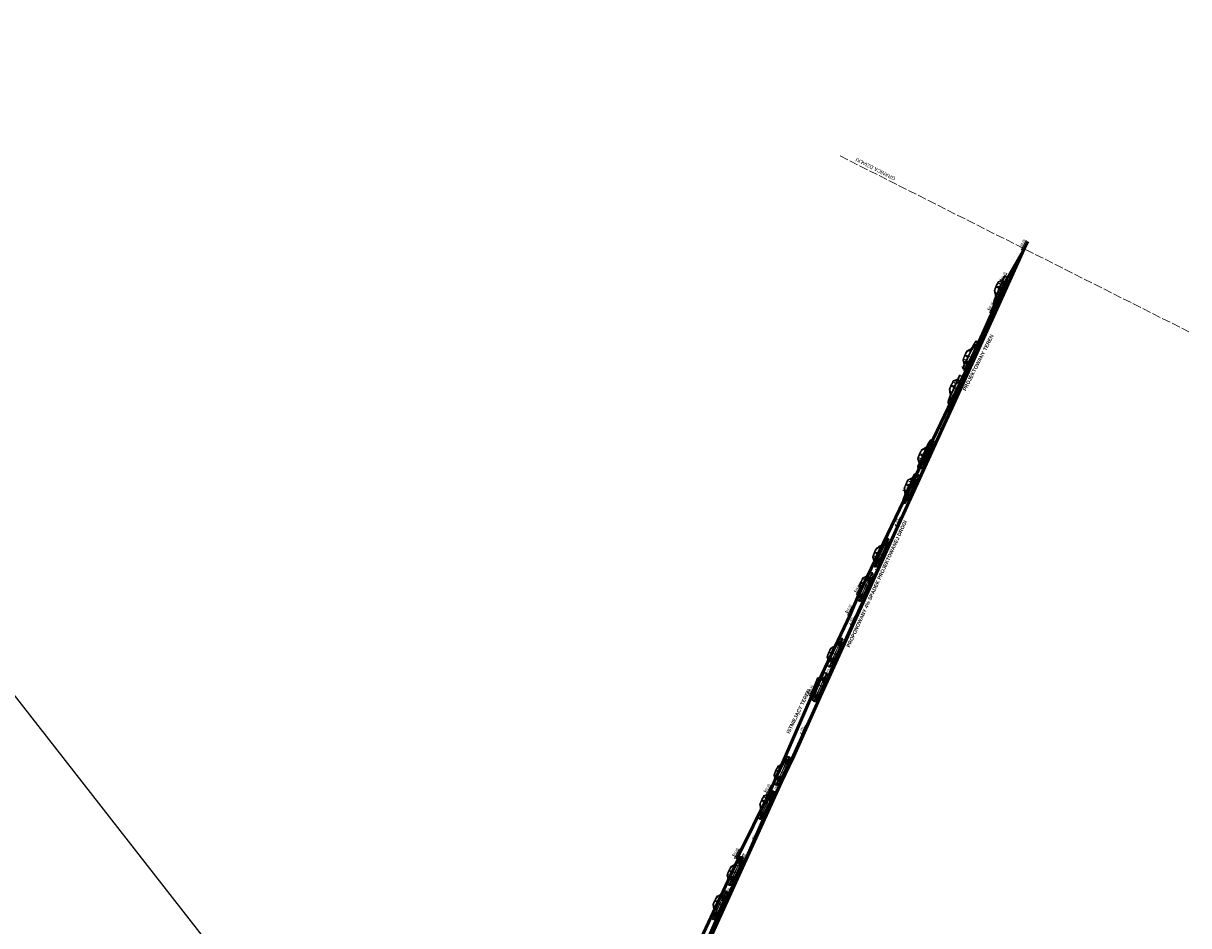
# Model space of a CAD drawing. Header units: metres. Extents: x 6539540 to 6543249, y 5894370 to 5895874.
# Tile 70 of 91: x 6542350 to 6542510, y 5895039 to 5895163. Entities that reach past the tile are written whole.
import ezdxf
from ezdxf.enums import TextEntityAlignment as Align

# ---------------------------------------------------------------- set-up
doc = ezdxf.new("R2010")
doc.units = ezdxf.units.M
doc.linetypes.add('ACAD_ISO02W100', pattern=[15, 12, -3])
for name, color, linetype, lineweight in [('_dr opis', 7, 'Continuous', 25), ('A-DODATKOWE', 7, 'Continuous', 5), ('A-OPIS', 4, 'Continuous', 20), ('A-SCIANKI DZIAŁOWE', 7, 'Continuous', 30), ('A-TABELKA', 255, 'Continuous', 20), ('D-DODATKOWE', 8, 'Continuous', 15), ('D-OPIS', 4, 'Continuous', 20), ('UWAGI', 2, 'Continuous', 53)]:
    doc.layers.add(name, color=color, linetype=linetype, lineweight=lineweight)
doc.styles.add('ARIAL', font='arial.ttf')

# ---------------------------------------------------------------- blocks, each defined once
blk = doc.blocks.new('auto')
at = {"layer": 'D-DODATKOWE', "lineweight": 0}
for p, q in [((-335, 54), (-335, 47)), ((-335, 54), (-286, 54)), ((-335, 47), (-290, 47)), ((-332, 56), (-285, 56)), ((-292, 42), (-332, 42)), ((-330, 53), (-328, 53)), ((-330, 48), (-330, 53)), ((-328, 48), (-330, 48)), ((-327, 74), (-329, 74)), ((-327, 73), (-329, 73)), ((-327, 71), (-329, 71)), ((-327, 70), (-329, 70)), ((-327, 69), (-329, 69)), ((-327, 67), (-329, 67)), ((-327, 66), (-329, 66)), ((-326, 64), (-329, 64)), ((-326, 63), (-328, 63)), ((-326, 61), (-328, 61)), ((-328, 53), (-324, 53)), ((-328, 53), (-328, 48)), ((-328, 48), (-328, 53)), ((-324, 48), (-328, 48)), ((-328, 41), (-325, 41)), ((-325, 60), (-327, 60)), ((-325, 60), (-327, 60)), ((-325, 59), (-327, 59)), ((-327, 37), (-324, 37)), ((-327, 37), (-324, 37)), ((-327, 33), (-323, 33)), ((-295, 28), (-326, 28)), ((-325, 59), (-317, 59)), ((-324, 53), (-324, 48)), ((-324, 41), (-321, 41)), ((-322, 31), (-319, 31)), ((-319, 71), (-320, 74)), ((-320, 41), (-318, 41)), ((-317, 59), (-319, 71)), ((-319, 31), (-316, 31)), ((-317, 59), (-316, 56)), ((-287, 88), (-243, 93)), ((-273, 37), (-268, 35)), ((-273, 33), (-268, 33)), ((-273, 31), (-268, 32)), ((-273, 27), (-268, 29)), ((-272, 39), (-267, 37)), ((-272, 26), (-267, 28)), ((-270, 42), (-266, 39)), ((-270, 22), (-266, 25)), ((-269, 43), (-265, 40)), ((-269, 21), (-265, 24)), ((-267, 33), (-267, 34)), ((-267, 34), (-267, 34)), ((-267, 31), (-267, 30)), ((-267, 30), (-267, 30)), ((-266, 46), (-263, 42)), ((-266, 38), (-266, 37)), ((-266, 37), (-266, 37)), ((-266, 27), (-266, 27)), ((-266, 27), (-266, 27)), ((-266, 18), (-263, 23)), ((-264, 47), (-262, 42)), ((-264, 40), (-263, 40)), ((-264, 25), (-263, 24)), ((-264, 17), (-262, 22)), ((-263, 40), (-263, 40)), ((-263, 24), (-263, 24)), ((-261, 48), (-260, 43)), ((-261, 42), (-260, 42)), ((-261, 23), (-260, 22)), ((-261, 16), (-259, 21)), ((-260, 42), (-260, 42)), ((-260, 22), (-260, 22)), ((-259, 49), (-258, 43)), ((-259, 16), (-258, 21)), ((-256, 42), (-257, 42)), ((-257, 42), (-257, 42)), ((-256, 22), (-257, 22)), ((-257, 22), (-257, 22)), ((-255, 49), (-256, 43)), ((-255, 16), (-255, 21)), ((-253, 48), (-254, 43)), ((-254, 42), (-253, 42)), ((-254, 22), (-253, 22)), ((-253, 16), (-254, 21)), ((-253, 42), (-253, 42)), ((-253, 23), (-253, 22)), ((-249, 47), (-252, 42)), ((-249, 17), (-252, 22)), ((-248, 46), (-250, 42)), ((-250, 40), (-250, 40)), ((-250, 40), (-250, 40)), ((-250, 25), (-250, 24)), ((-250, 24), (-250, 24)), ((-248, 18), (-250, 23)), ((-245, 43), (-248, 40)), ((-248, 38), (-248, 37)), ((-248, 37), (-248, 37)), ((-248, 27), (-248, 27)), ((-248, 27), (-248, 27)), ((-245, 21), (-248, 24)), ((-243, 42), (-247, 39)), ((-247, 34), (-247, 34)), ((-246, 33), (-247, 34)), ((-247, 30), (-246, 30)), ((-243, 22), (-247, 25)), ((-241, 39), (-246, 37)), ((-241, 37), (-246, 35)), ((-246, 31), (-246, 30)), ((-241, 27), (-246, 29)), ((-241, 26), (-246, 28)), ((-240, 33), (-245, 33)), ((-240, 31), (-245, 32)), ((-222, 52), (-201, 52)), ((-221, 55), (-201, 55)), ((-221, 34), (-36, 34)), ((-220, 31), (-36, 31)), ((-217, 24), (-41, 24)), ((-201, 78), (-106, 79)), ((-201, 55), (-113, 56)), ((-201, 52), (-114, 52)), ((-198, 35), (-119, 35)), ((-186, 93), (-189, 90)), ((-173, 90), (-189, 89)), ((-188, 88), (-101, 90)), ((-188, 87), (-103, 89)), ((-180, 99), (-186, 93)), ((-150, 123), (-180, 99)), ((-173, 90), (-179, 88)), ((-164, 93), (-173, 90)), ((-167, 104), (-169, 103)), ((-169, 103), (-162, 88)), ((-167, 104), (-159, 88)), ((-160, 90), (-101, 93)), ((-135, 130), (-91, 131)), ((-133, 134), (-64, 135)), ((-133, 132), (-88, 134)), ((-126, 80), (-126, 84)), ((-126, 84), (-111, 84)), ((-111, 80), (-126, 80)), ((-118, 35), (-43, 35)), ((-114, 52), (-37, 53)), ((-113, 56), (-35, 56)), ((-111, 84), (-111, 80)), ((-106, 79), (-12, 80)), ((-90, 131), (-102, 89)), ((-84, 132), (-100, 34)), ((-92, 89), (-100, 34)), ((-82, 111), (-85, 99)), ((-76, 94), (-84, 96)), ((-79, 92), (-34, 92)), ((-73, 110), (-73, 97)), ((-64, 135), (-29, 134)), ((-36, 131), (-34, 111)), ((-35, 131), (-33, 111)), ((-34, 111), (-34, 102)), ((-33, 111), (-33, 102)), ((-33, 92), (-15, 92)), ((-31, 82), (-31, 85)), ((-31, 85), (-16, 85)), ((-16, 82), (-31, 82)), ((-7, 91), (-19, 68)), ((-18, 33), (-12, 33)), ((-18, 31), (-12, 32)), ((-17, 37), (-12, 35)), ((-17, 27), (-12, 29)), ((-16, 85), (-16, 82)), ((-16, 39), (-11, 37)), ((-16, 26), (-11, 28)), ((-15, 132), (26, 91)), ((-14, 42), (-10, 39)), ((-14, 22), (-10, 25)), ((-13, 134), (34, 96)), ((-13, 132), (28, 92)), ((-13, 43), (-9, 40)), ((-13, 21), (-9, 24)), ((-11, 34), (-11, 34)), ((-11, 33), (-11, 34)), ((-11, 31), (-11, 30)), ((-11, 30), (-11, 30)), ((-10, 95), (-5, 95)), ((-10, 46), (-7, 42)), ((-10, 38), (-10, 37)), ((-10, 37), (-10, 37)), ((-10, 27), (-10, 27)), ((-10, 27), (-10, 27)), ((-10, 18), (-7, 23)), ((-8, 47), (-6, 42)), ((-7, 40), (-8, 40)), ((-8, 40), (-8, 40)), ((-8, 25), (-8, 24)), ((-7, 24), (-8, 24)), ((-8, 17), (-6, 22)), ((-5, 48), (-4, 43)), ((-5, 42), (-4, 42)), ((-5, 23), (-4, 22)), ((-5, 16), (-4, 21)), ((-4, 42), (-4, 42)), ((-4, 22), (-4, 22)), ((-3, 49), (-2, 43)), ((-3, 16), (-2, 21)), ((-1, 42), (-1, 42)), ((0, 42), (-1, 42)), ((0, 22), (-1, 22)), ((-1, 22), (-1, 22)), ((1, 49), (0, 43)), ((1, 16), (0, 21)), ((3, 48), (2, 43)), ((2, 42), (3, 42)), ((2, 22), (3, 22)), ((3, 16), (2, 21)), ((3, 42), (3, 42)), ((3, 23), (3, 22)), ((7, 47), (4, 42)), ((7, 17), (4, 22)), ((8, 46), (5, 42)), ((5, 40), (6, 40)), ((5, 24), (6, 24)), ((6, 40), (6, 40)), ((6, 25), (6, 24)), ((8, 18), (6, 23)), ((11, 43), (7, 40)), ((11, 21), (7, 24)), ((12, 42), (8, 39)), ((8, 38), (8, 37)), ((8, 37), (8, 37)), ((8, 27), (8, 27)), ((8, 27), (8, 27)), ((12, 22), (8, 25)), ((9, 33), (9, 34)), ((9, 34), (9, 34)), ((9, 31), (9, 30)), ((9, 30), (9, 30)), ((14, 39), (10, 37)), ((15, 37), (10, 35)), ((15, 27), (10, 29)), ((14, 26), (10, 28)), ((16, 33), (11, 33)), ((16, 31), (11, 32)), ((88, 56), (25, 56)), ((28, 53), (96, 53)), ((31, 47), (98, 47)), ((33, 53), (35, 47)), ((33, 40), (94, 42)), ((34, 96), (74, 94)), ((37, 24), (77, 29)), ((70, 28), (91, 28)), ((81, 32), (85, 41)), ((83, 76), (83, 64)), ((83, 73), (93, 73)), ((83, 68), (93, 68)), ((91, 35), (83, 35)), ((85, 61), (91, 61)), ((86, 35), (88, 41)), ((88, 61), (88, 56)), ((91, 28), (91, 35)), ((92, 61), (92, 56)), ((93, 77), (93, 63)), ((96, 55), (96, 47))]:
    blk.add_line(p, q, dxfattribs=at)
for centre, major_axis, ratio, start_param, end_param in [((-332, 53), (-2.5, 1.81), 1, -0.864561, 0.21188), ((-329, 47), (-5.05, 3.67), 1, 0.604463, 1.523202), ((-316, 61), (-16.7, 12.2), 1, -0.777743, -0.187258), ((-293, 72), (-36.5, 0.1), 1, -0.12136, 0.453155), ((-313, 130), (-45.4, 33), 1, 1.881776, 2.066187), ((-291, 72), (-36.5, 0), 1, -0.106047, 0.450296), ((-376, 28), (-40.1, 29.1), 1, 3.756394, 4.057585), ((-324, 67), (-0.78, 6.62), 0.21659, 3.141593, 9.424778), ((-373, 28), (-40.1, 29.1), 1, 3.756394, 4.057585), ((-363, 29), (-33.3, 24.2), 1, 3.803218, 4.062716), ((-321, 67), (-0.78, 6.62), 0.21659, 3.141593, 9.424778), ((-361, 29), (-33.3, 24.2), 1, 3.803218, 4.062716), ((-305, 53), (-21.3, 15.5), 1, -0.875971, -0.331596), ((-360, 29), (-33.3, 24.2), 1, 3.803218, 4.062716), ((-262, -139), (-228, 0), 1, -1.462813, -1.316228), ((-303, 31), (-34.3, 24.9), 1, -0.918423, -0.576031), ((-357, 29), (-33.3, 24.2), 1, 3.803218, 4.062716), ((-260, -97), (-183, 0), 1, -1.514308, -1.296299), ((-228, -377), (-463, -2), 1, -1.455847, -1.404097), ((-262, -333), (-409, 3), 1, -1.504599, -1.458719), ((-295, 30), (-1.86, 1.35), 1, 2.178938, 3.609327), ((-257, 34), (-35.4, 0), 1, 4.694775, 6.232016), ((-234, 32), (-47.5, 34.5), 1, 0.567934, 0.666642), ((-257, 32), (-42.6, 0), 1, 3.723965, 5.691137), ((-1045, 11420), (-11357, 121), 1, 1.647845, 1.652588), ((-257, 32), (-32.2, 0), 1, 3.141999, 9.425184), ((-257, 32), (-39.8, 0), 1, 3.661133, 5.644416), ((-379, 2233), (-2160, -14), 1, 1.607536, 1.619441), ((-257, 32), (-29.2, 0), 1, 3.1409281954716, 9.424113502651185), ((-219, -530), (-616, 1), 1, -1.526721, -1.465346), ((-257, 32), (-20, 0.1), 1, 3.144701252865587, 9.427886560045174), ((-257, 32), (-17.7, 0.1), 1, 3.145224, 9.428409), ((-273, 36), (-0.915, 0.665), 1, -1.3089, -0.215549), ((-273, 34), (-0.915, 0.665), 1, 1.174163, 2.216519), ((-273, 30), (-0.915, 0.665), 1, -0.959834, 0.109484), ((-273, 28), (-0.915, 0.665), 1, 1.468909, 2.565585), ((-272, 40), (-0.915, 0.665), 1, 0.723634, 1.867453), ((-272, 25), (-0.915, 0.665), 1, -0.610768, 0.510902), ((-111, -1947), (-2038, -1), 1, -1.520765, -1.492579), ((-271, 41), (-0.915, 0.665), 1, 4.62522, 5.816333), ((-271, 23), (-0.915, 0.665), 1, 1.770245, 2.914651), ((-268, 44), (-0.915, 0.665), 1, 0.327274, 1.518387), ((-268, 20), (-0.915, 0.665), 1, -0.261702, 0.902492), ((-268, 34), (-1.19, 0.87), 1, 4.019065, 4.965331), ((-268, 34), (-1.19, 0.87), 1, 2.225473, 3.171739), ((-268, 30), (-1.19, 0.87), 1, 4.368131, 5.314397), ((-268, 30), (-1.19, 0.87), 1, 2.574539, 3.520805), ((-267, 45), (-0.915, 0.665), 1, 4.276154, 5.467267), ((-267, 38), (-1.19, 0.87), 1, 1.876407, 2.822673), ((-267, 26), (-1.19, 0.87), 1, -1.565988, -0.619722), ((-267, 19), (-0.915, 0.665), 1, 2.084871, 3.263716), ((-267, 38), (-1.19, 0.87), 1, 3.669999, 4.616266), ((-267, 27), (-1.19, 0.87), 1, 2.923605, 3.869871), ((-263, 47), (-0.915, 0.665), 1, -0.021792, 1.169321), ((-264, 41), (-1.19, 0.87), 1, 1.527341, 2.473607), ((-264, 23), (-1.19, 0.87), 1, -1.216923, -0.270656), ((-263, 17), (-0.915, 0.665), 1, 0.087363, 1.278477), ((-262, 32), (-1.4, 1.02), 1, 3.769935, 10.05312), ((-264, 41), (-1.19, 0.87), 1, 3.320933, 4.2672), ((-264, 23), (-1.19, 0.87), 1, 3.27267, 4.218937), ((-261, 43), (-1.19, 0.87), 1, 1.178275, 2.124542), ((-261, 21), (-1.19, 0.87), 1, -0.867857, 0.07841), ((-262, 48), (-0.915, 0.665), 1, 3.927088, 5.118201), ((-262, 16), (-0.915, 0.665), 1, 2.421669, 3.612782), ((-124, -5065), (-5143, -5), 1, -1.556895, -1.545344), ((-261, 43), (-1.19, 0.87), 1, 2.971868, 3.918134), ((-257, 32), (-2.24, 1.63), 1, 3.769935, 10.05312), ((-261, 21), (-1.19, 0.87), 1, 3.621736, 4.568003), ((-258, 49), (-0.915, 0.665), 1, -0.370858, 0.820255), ((-257, 27), (-1.4, 1.02), 1, 3.769935, 10.05312), ((-258, 16), (-0.915, 0.665), 1, 0.436429, 1.627543), ((-257, 44), (-1.19, 0.87), 1, 0.829209, 1.775476), ((-257, 37), (-1.4, 1.02), 1, 3.769935, 10.05312), ((-257, 20), (-1.19, 0.87), 1, -0.518791, 0.427475), ((-258, 31), (-37.7, 0), 1, 3.248917, 4.670935), ((-257, 44), (-1.19, 0.87), 1, 2.622802, 3.569068), ((-257, 20), (-1.19, 0.87), 1, 3.970802, 4.917068), ((-256, 49), (-0.915, 0.665), 1, 3.578022, 4.769136), ((-256, 16), (-0.915, 0.665), 1, 2.77822, 3.961848), ((-253, 43), (-1.19, 0.87), 1, 0.480144, 1.42641), ((-253, 21), (-1.19, 0.87), 1, -0.169725, 0.776541), ((-252, 48), (-0.915, 0.665), 1, -0.719924, 0.47119), ((-253, 43), (-1.19, 0.87), 1, 2.273736, 3.220002), ((-251, 32), (-1.4, 1.02), 1, 3.769935, 10.05312), ((-253, 21), (-1.19, 0.87), 1, 4.319868, 5.266134), ((-252, 16), (-0.915, 0.665), 1, 0.785495, 1.976609), ((-249, 41), (-1.19, 0.87), 1, 0.131078, 1.077344), ((-249, 23), (-1.19, 0.87), 1, 0.179341, 1.125607), ((-249, 41), (-1.19, 0.87), 1, 1.92467, 2.870936), ((-249, 23), (-1.19, 0.87), 1, 4.668934, 5.6152), ((-250, 47), (-0.915, 0.665), 1, 3.228956, 4.42007), ((-250, 17), (-0.915, 0.665), 1, 3.15844, 4.310914), ((-247, 45), (-0.915, 0.665), 1, -1.06899, 0.122124), ((-246, 38), (-1.19, 0.87), 1, -0.217988, 0.728278), ((-247, 38), (-1.19, 0.87), 1, 1.575604, 2.52187), ((-247, 26), (-1.19, 0.87), 1, -1.265186, -0.318919), ((-246, 27), (-1.19, 0.87), 1, 0.528407, 1.474673), ((-247, 19), (-0.915, 0.665), 1, 1.134561, 2.265139), ((-245, 34), (-1.19, 0.87), 1, -0.567054, 0.379212), ((-245, 30), (-1.19, 0.87), 1, 0.877472, 1.823739), ((-245, 34), (-1.19, 0.87), 1, 1.226538, 2.172805), ((-245, 30), (-1.19, 0.87), 1, -0.91612, 0.030146), ((-89, -2379), (-2469, 18), 1, -1.519787, -1.500146), ((-245, 44), (-0.915, 0.665), 1, 2.87989, 4.071004), ((-245, 20), (-0.915, 0.665), 1, 3.553966, 4.65998), ((-250, 291), (-198, -1), 1, 1.60171, 1.712785), ((-243, 41), (-0.915, 0.665), 1, -1.418056, -0.226942), ((-243, 23), (-0.915, 0.665), 1, 1.483627, 2.56391), ((-242, 40), (-0.915, 0.665), 1, 2.530824, 3.721938), ((-240, 36), (-0.915, 0.665), 1, 4.613826, 5.707177), ((-240, 28), (-0.915, 0.665), 1, 1.832693, 2.859222), ((-242, 25), (-0.915, 0.665), 1, 3.956828, 5.009046), ((-240, 34), (-0.915, 0.665), 1, 2.181759, 3.224114), ((-240, 30), (-0.915, 0.665), 1, 4.359667, 5.358112), ((-213, -171), (-213, 155), 1, -0.897067, -0.852543), ((-227, 100), (-6.6, 4.8), 1, 2.446854, 3.079926), ((-253, 37), (-34, -0.1), 1, 3.041167, 3.57567), ((-219, 94), (-1.44, 1.05), 1, -1.46116, 0.357554), ((-107, 52), (-92.7, 67.4), 1, 0.774488, 0.858755), ((-254, 40), (-29.4, 21.3), 1, 3.621214, 4.107689), ((-216, 27), (-2.23, 1.62), 1, 0.835048, 2.28023), ((-172, 220), (-133, 2), 1, 1.22269, 1.356289), ((-216, 175), (-70.2, 51), 1, 2.204448, 2.325351), ((552, -1012), (-1346, -8), 1, -1.024806, -0.971002), ((-204, 147), (-43.5, 31.6), 1, 2.008932, 2.275137), ((-205, 97), (-5.88, 4.27), 1, 2.149642, 2.740894), ((-192, 124), (-27.8, 20.2), 1, 1.924682, 2.106579), ((-179, 76), (-17.3, 12.6), 1, 0.022681, 0.529706), ((167, 66), (-367, 0), 1, -0.03286, 0.085932), ((-203, 107), (-11, 8), 1, 2.421972, 3.056563), ((193, 67), (-392, 0), 1, -0.025868, 0.085468), ((-179, 75), (-16.9, 12.3), 1, -0.104665, 0.536334), ((160, -268), (-504, -2), 1, -0.910162, -0.788248), ((231, -354), (-614, 3), 1, -0.894205, -0.800989), ((410, -591), (-915, 19), 1, -0.888053, -0.831118), ((-187, 89), (-1.31, 0.95), 1, -0.242417, 2.392855), ((-143, 118), (-16.8, 12.2), 1, -0.94328, -0.383689), ((-153, 135), (-0.646, 0.469), 1, -0.28004, 2.714688), ((-153, 130), (-3.74, 2.72), 1, -1.193916, -0.585894), ((-153, 133), (-1.52, 1.1), 1, 2.340929, 4.688261), ((-137, 113), (-17.1, 12.4), 1, -0.624021, -0.228269), ((-137, 111), (-17.1, 12.4), 1, -0.624021, -0.228269), ((-133, 106), (-19, 13.8), 1, -0.845619, -0.162077), ((-134, 97), (-30.1, 21.9), 1, -0.966093, -0.674215), ((-134, 95), (-30.1, 21.9), 1, -0.966093, -0.674215), ((-82, -734), (-875, 0), 1, 4.669898, 4.782261), ((13, -5251), (-5341, -2), 1, 4.709954, 4.733919), ((-69, -380), (-511, 0), 1, 4.627244, 4.757171), ((-84, 87), (-5.52, 4.01), 1, -0.996297, 0.2456), ((-73, -500), (-634, 0), 1, 4.642459, 4.737401), ((-83, 98), (-1.8, 1.31), 1, 0.452757, 1.854092), ((-83, 87), (-5.37, 3.9), 1, 4.592916, 5.397856), ((-80, 110), (-2.33, 1.69), 1, -0.978854, 0.280034), ((-78, 159), (-37.7, 27.4), 1, 2.162739, 2.235539), ((-83, 89), (-4.71, 3.42), 1, 3.965503, 4.395022), ((-79, 107), (-4.83, 3.51), 1, 4.201428, 4.886911), ((-76, 97), (-2.4, 1.74), 1, 2.216453, 3.605886), ((-45, -5), (-145, 0), 1, 4.519538, 4.711931), ((-2, 29), (-42.8, 0), 1, -1.155204, -0.158031), ((-1, 27), (-42.8, 0), 1, 4.387671, 6.098413), ((-41, 26), (-1.96, 1.42), 1, 2.149264, 3.146185), ((-1, 25), (-40.4, 0), 1, 3.718928, 6.049863), ((-52, 33), (-12.4, 9), 1, 3.212467, 3.574811), ((-1, 32), (-32.2, 0), 1, -0.619106, 4.073952), ((-452, 109), (-342, 249), 1, 3.581945, 3.591707), ((0, 26), (-37, 0), 1, 3.744114, 6.057661), ((-75, 100), (-33.2, 24.2), 1, 3.541968, 3.836808), ((-74, 100), (-33.2, 24.2), 1, 3.541968, 3.836808), ((-1, 32), (-29.2, 0), 1, 3.143131, 9.426316), ((-31, 116), (-14.8, 10.8), 1, -1.487949, -1.067062), ((-31, 106), (-21.8, 15.8), 1, -1.278065, -1.028057), ((-15, 116), (-13.9, 10.1), 1, -0.928598, -0.350111), ((-173, -19), (-210, -5), 1, 3.770409, 3.903557), ((-76, 62), (-71, 51.6), 1, 4.506245, 4.679167), ((-1, 32), (-20, 0), 1, 3.141384, 9.424569), ((-1, 32), (-17.7, 0), 1, 3.142653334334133, 9.42583864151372), ((-18, 34), (-0.915, 0.665), 1, 1.174163, 2.216519), ((-18, 30), (-0.915, 0.665), 1, -0.959834, 0.109484), ((-17, 36), (-0.915, 0.665), 1, -1.3089, -0.215549), ((-17, 28), (-0.915, 0.665), 1, 1.468909, 2.565585), ((-20, 125), (-10.5, 7.6), 1, 4.695298, 5.121851), ((-16, 40), (-0.915, 0.665), 1, 0.723634, 1.867453), ((-16, 25), (-0.915, 0.665), 1, -0.610768, 0.510902), ((-12, 133), (-3.14, 2.28), 1, -0.392644, 0.985283), ((-7, 86), (-7.95, 5.78), 1, -0.34844, 0.135233), ((-15, 41), (-0.915, 0.665), 1, 4.62522, 5.816333), ((-15, 23), (-0.915, 0.665), 1, 1.770245, 2.914651), ((-11, 133), (-2.24, 1.63), 1, -0.547597, 0.923), ((-12, 44), (-0.915, 0.665), 1, 0.327274, 1.518387), ((-12, 20), (-0.915, 0.665), 1, -0.261702, 0.902492), ((-11, 92), (-2.27, 1.65), 1, -1.031421, -0.195659), ((54, -8422), (-8502, 2), 1, 4.708047, 4.720359), ((-13, 34), (-1.19, 0.87), 1, 4.019065, 4.965331), ((-12, 34), (-1.19, 0.87), 1, 2.225473, 3.171739), ((-12, 30), (-1.19, 0.87), 1, 4.368131, 5.314397), ((-13, 30), (-1.19, 0.87), 1, 2.574539, 3.520805), ((-119, -8), (-169, 0), 1, 3.767788, 4.016308), ((-11, 45), (-0.915, 0.665), 1, 4.276154, 5.467267), ((-11, 38), (-1.19, 0.87), 1, 1.876407, 2.822673), ((-11, 26), (-1.19, 0.87), 1, -1.565988, -0.619722), ((-11, 19), (-0.915, 0.665), 1, 2.084871, 3.263716), ((-11, 38), (-1.19, 0.87), 1, 3.669999, 4.616266), ((-11, 27), (-1.19, 0.87), 1, 2.923605, 3.869871), ((-7, 47), (-0.915, 0.665), 1, -0.021792, 1.169321), ((-8, 41), (-1.19, 0.87), 1, 1.527341, 2.473607), ((-8, 23), (-1.19, 0.87), 1, -1.216923, -0.270656), ((-7, 17), (-0.915, 0.665), 1, 0.087363, 1.278477), ((-6, 32), (-1.4, 1.02), 1, 3.769935, 10.05312), ((-13, 102), (-7.71, 5.6), 1, 3.525545, 4.582268), ((-17, 99), (-10.7, 7.8), 1, 3.070207, 3.803648), ((-9, 41), (-1.19, 0.87), 1, 3.320933, 4.2672), ((-9, 23), (-1.19, 0.87), 1, 3.27267, 4.218937), ((-6, 48), (-0.915, 0.665), 1, 3.927088, 5.118201), ((-5, 43), (-1.19, 0.87), 1, 1.178275, 2.124542), ((-5, 21), (-1.19, 0.87), 1, -0.867857, 0.07841), ((-6, 16), (-0.915, 0.665), 1, 2.421669, 3.612782), ((-5, 43), (-1.19, 0.87), 1, 2.971868, 3.918134), ((-1, 32), (-2.24, 1.63), 1, 3.769935, 10.05312), ((-5, 21), (-1.19, 0.87), 1, 3.621736, 4.568003), ((-2, 49), (-0.915, 0.665), 1, -0.370858, 0.820255), ((-1, 27), (-1.4, 1.02), 1, 3.769935, 10.05312), ((-2, 16), (-0.915, 0.665), 1, 0.436429, 1.627543), ((-1, 44), (-1.19, 0.87), 1, 0.829209, 1.775476), ((-1, 37), (-1.4, 1.02), 1, 3.769935, 10.05312), ((-1, 20), (-1.19, 0.87), 1, -0.518791, 0.427475), ((-1, 44), (-1.19, 0.87), 1, 2.622802, 3.569068), ((-1, 20), (-1.19, 0.87), 1, 3.970802, 4.917068), ((0, 49), (-0.915, 0.665), 1, 3.578022, 4.769136), ((0, 16), (-0.915, 0.665), 1, 2.77822, 3.961848), ((3, 43), (-1.19, 0.87), 1, 0.480144, 1.42641), ((3, 21), (-1.19, 0.87), 1, -0.169725, 0.776541), ((4, 48), (-0.915, 0.665), 1, -0.719924, 0.47119), ((3, 43), (-1.19, 0.87), 1, 2.273736, 3.220002), ((4, 32), (-1.4, 1.02), 1, 3.769935, 10.05312), ((3, 21), (-1.19, 0.87), 1, 4.319868, 5.266134), ((4, 16), (-0.915, 0.665), 1, 0.785495, 1.976609), ((7, 41), (-1.19, 0.87), 1, 0.131078, 1.077344), ((7, 23), (-1.19, 0.87), 1, 0.179341, 1.125607), ((7, 41), (-1.19, 0.87), 1, 1.92467, 2.870936), ((7, 23), (-1.19, 0.87), 1, 4.668934, 5.6152), ((6, 47), (-0.915, 0.665), 1, 3.228956, 4.42007), ((6, 17), (-0.915, 0.665), 1, 3.15844, 4.310914), ((9, 45), (-0.915, 0.665), 1, -1.06899, 0.122124), ((9, 38), (-1.19, 0.87), 1, -0.217988, 0.728278), ((9, 38), (-1.19, 0.87), 1, 1.575604, 2.52187), ((9, 26), (-1.19, 0.87), 1, -1.265186, -0.318919), ((9, 27), (-1.19, 0.87), 1, 0.528407, 1.474673), ((9, 19), (-0.915, 0.665), 1, 1.134561, 2.265139), ((11, 34), (-1.19, 0.87), 1, -0.567054, 0.379212), ((11, 34), (-1.19, 0.87), 1, 1.226538, 2.172805), ((11, 30), (-1.19, 0.87), 1, -0.91612, 0.030146), ((11, 30), (-1.19, 0.87), 1, 0.877472, 1.823739), ((11, 44), (-0.915, 0.665), 1, 2.87989, 4.071004), ((11, 20), (-0.915, 0.665), 1, 3.553966, 4.65998), ((13, 41), (-0.915, 0.665), 1, -1.418056, -0.226942), ((13, 23), (-0.915, 0.665), 1, 1.483627, 2.56391), ((-2, 21), (-49.3, -0.2), 1, 3.922594, 4.407865), ((14, 40), (-0.915, 0.665), 1, 2.530824, 3.721938), ((14, 25), (-0.915, 0.665), 1, 3.956828, 5.009046), ((15, 36), (-0.915, 0.665), 1, 4.613826, 5.707177), ((15, 28), (-0.915, 0.665), 1, 1.832693, 2.859222), ((16, 34), (-0.915, 0.665), 1, 2.181759, 3.224114), ((16, 30), (-0.915, 0.665), 1, 4.359667, 5.358112), ((21, 100), (-8.65, 6.29), 1, 2.551852, 2.927155), ((52, -516), (-608, 0), 1, 4.649641, 4.757234), ((41, 78), (-15.9, 11.5), 1, -0.563107, -0.202512), ((-8, 27), (-43, -0.1), 1, 3.103126, 3.615503), ((38, 26), (-1.87, 1.36), 1, 0.845792, 2.547882), ((72, 51), (-34.5, 25.1), 1, -1.388717, -0.989815), ((77, 34), (-3.66, 2.66), 1, 2.147523, 3.255884), ((87, 76), (-2.84, 2.06), 1, -0.931054, 0.648411), ((87, 64), (-2.84, 2.06), 1, 0.608274, 1.875026), ((55, 74), (-29.1, 21.1), 1, 3.94407, 4.241545), ((90, 7), (-39.7, 28.9), 1, -1.067586, -0.915884), ((62, 76), (-25.6, 18.6), 1, 3.805334, 4.218928), ((90, 77), (-2.72, 1.97), 1, 3.941789, 5.113521), ((90, 64), (-2.72, 1.97), 1, 2.58913, 3.598081), ((89, 49), (-7.05, 5.13), 1, 2.81356, 3.550683), ((95, 51), (-3.67, 2.66), 1, 4.322466, 5.270256), ((91, 52), (-6.56, 4.77), 1, 3.13585, 3.976579)]:
    blk.add_ellipse(centre, major_axis=major_axis, ratio=ratio, start_param=start_param, end_param=end_param, dxfattribs=at)
blk = doc.blocks.new('*U93')
at = {"layer": 'A-TABELKA', "color": 7}
for p, q in [((-15, 15), (0, 0)), ((-15, 15), (58.5, 15)), ((0, 40), (0, 0))]:
    blk.add_line(p, q, dxfattribs=at)
at = {"layer": 'A-TABELKA', "color": 3, "style": 'ARIAL'}
blk.add_attdef('%%P', text='', height=15, dxfattribs=at).set_placement((-7.5, 21.2), align=Align.CENTER)
blk.add_attdef('RZEDNA', (6.2, 21.2), '', height=15, dxfattribs=at)

msp = doc.modelspace()

# ---------------------------------------------------------------- linework, layer by layer
at = {"layer": '_dr opis', "color": 1, "flags": 128}
msp.add_lwpolyline([(6542104.507, 5895383.893), (6542472.788, 5894912.157)], dxfattribs=at)
at = {"layer": 'A-DODATKOWE', "color": 12, "linetype": 'ACAD_ISO02W100', "ltscale": 0.1, "true_color": 0xd81503}
msp.add_lwpolyline([(6542461.971, 5895145.116), (6542509.792, 5895120.994)], dxfattribs=at)
at = {"layer": 'UWAGI', "color": 114, "linetype": 'Continuous', "true_color": 0x139b48}
for points in [[(6542487.233, 5895132.373), (6542484.606, 5895127.833), (6542482.896, 5895123.776), (6542479.326, 5895115.81), (6542471.232, 5895098.876), (6542464.608, 5895085.079), (6542463.39, 5895082.22), (6542458.15, 5895071.165), (6542452.23, 5895057.609), (6542447.893, 5895048.833), (6542447.949, 5895048.501), (6542440.533, 5895032.688), (6542440.559, 5895031.629), (6542433.552, 5895015.519), (6542426.725, 5894999.987), (6542419.768, 5894985.083), (6542414.156, 5894972.845), (6542407.135, 5894957.154), (6542403.047, 5894947.273), (6542398.817, 5894938.664)], [(6542487.233, 5895132.374), (6542487.747, 5895133.392)]]:
    msp.add_lwpolyline(points, dxfattribs=at)
at = {"layer": 'UWAGI', "color": 152, "lineweight": 50, "true_color": 0x2776bb}
msp.add_lwpolyline([(6542402.989, 5894947.302), (6542487.24, 5895132.37)], dxfattribs=at)
at = {"layer": 'UWAGI', "color": 30, "true_color": 0xf26722}
msp.add_lwpolyline([(6542441.843, 5895033.509), (6542443.194, 5895036.187), (6542444.819, 5895039.854), (6542449.21, 5895049.009), (6542451.256, 5895053.626), (6542455.635, 5895062.756), (6542458.739, 5895069.764), (6542462.835, 5895078.999), (6542464.937, 5895083.616), (6542469.134, 5895092.596), (6542471.174, 5895097.079), (6542475.292, 5895106.125), (6542477.328, 5895110.597), (6542481.451, 5895119.654), (6542483.504, 5895124.163), (6542487.24, 5895132.37)], dxfattribs=at)
at = {"layer": 'UWAGI', "color": 30, "lineweight": 13, "true_color": 0xf26722}
for points in [[(6542481.981, 5895121.569), (6542482.104, 5895121.307), (6542482.667, 5895122.577)], [(6542478.736, 5895114.597), (6542478.859, 5895114.334), (6542479.422, 5895115.605)], [(6542475.637, 5895107.833), (6542475.76, 5895107.57), (6542476.323, 5895108.841)], [(6542472.712, 5895101.441), (6542472.835, 5895101.178), (6542473.398, 5895102.449)], [(6542469.536, 5895094.56), (6542469.659, 5895094.297), (6542470.222, 5895095.567)], [(6542466.843, 5895088.412), (6542466.966, 5895088.149), (6542467.529, 5895089.42)], [(6542463.332, 5895080.984), (6542463.455, 5895080.722), (6542464.019, 5895081.992)], [(6542460.071, 5895073.911), (6542460.194, 5895073.649), (6542460.757, 5895074.919)], [(6542456.54, 5895065.978), (6542456.663, 5895065.715), (6542457.227, 5895066.986)], [(6542452.968, 5895057.942), (6542453.084, 5895057.676), (6542453.685, 5895058.929)], [(6542449.923, 5895051.101), (6542450.047, 5895050.838), (6542450.61, 5895052.108)], [(6542446.381, 5895043.857), (6542446.496, 5895043.591), (6542447.097, 5895044.844)]]:
    msp.add_lwpolyline(points, dxfattribs=at)

# ---------------------------------------------------------------- block references
at = {"layer": 'A-SCIANKI DZIAŁOWE'}
for p, xscale, yscale, zscale, rotation in [((6542484.974, 5895127.463), 0.009999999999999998, 0.009999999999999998, 0.009999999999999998, 66.91576157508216), ((6542479.976, 5895116.415), -0.01, 0.01, 0.01, 65.52700719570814), ((6542478.806, 5895113.843), 0.01, 0.01, 0.01, 65.52419262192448), ((6542473.775, 5895102.871), -0.01, 0.01, 0.01, 65.52700719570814), ((6542472.604, 5895100.299), 0.01, 0.01, 0.01, 65.52419262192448), ((6542467.605, 5895089.389), -0.01, 0.01, 0.01, 65.34947431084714), ((6542466.421, 5895086.823), 0.01, 0.01, 0.01, 65.2443877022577), ((6542461.35, 5895075.661), -0.009999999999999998, 0.01, 0.01, 66.21877028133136), ((6542460.207, 5895073.077), 0.01, 0.01, 0.01, 66.1172460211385), ((6542454.05, 5895059.442), -0.01, 0.01, 0.01, 64.46474820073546), ((6542452.828, 5895056.894), 0.01, 0.01, 0.01, 64.2852092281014), ((6542447.62, 5895045.685), -0.01, 0.01, 0.01, 64.56226778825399), ((6542446.406, 5895043.133), 0.01, 0.01, 0.01, 64.47085444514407)]:
    msp.add_blockref('auto', p, dxfattribs=dict(at, xscale=xscale, yscale=yscale, zscale=zscale, rotation=rotation))
at = {"layer": 'D-OPIS', "color": 7, "lineweight": 5}
ref = msp.add_blockref('*U93', (6542487.233, 5895132.373), dxfattribs=dict(at, xscale=0.02, yscale=0.02, zscale=0.02, rotation=63.23242751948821))
ref.add_attrib('RZEDNA', '96,00', (6542486.91, 5895132.676), dxfattribs={"layer": 'A-TABELKA', "color": 3, "height": 0.3, "rotation": 63.23243, "style": 'ARIAL'})
ref = msp.add_blockref('*U93', (6542484.599, 5895127.836), dxfattribs=dict(at, xscale=0.02, yscale=0.02, zscale=0.02, rotation=63.23242751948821))
ref.add_attrib('RZEDNA', '96,30', (6542484.276, 5895128.139), dxfattribs={"layer": 'A-TABELKA', "color": 3, "height": 0.3, "rotation": 63.23243, "style": 'ARIAL'})
ref = msp.add_blockref('*U93', (6542482.896, 5895123.776), dxfattribs=dict(at, xscale=0.02, yscale=0.02, zscale=0.02, rotation=63.23242751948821))
ref.add_attrib('RZEDNA', '96,00', (6542482.573, 5895124.079), dxfattribs={"layer": 'A-TABELKA', "color": 3, "height": 0.3, "rotation": 63.23243, "style": 'ARIAL'})
ref = msp.add_blockref('*U93', (6542479.326, 5895115.81), dxfattribs=dict(at, xscale=0.02, yscale=0.02, zscale=0.02, rotation=63.23242751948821))
ref.add_attrib('RZEDNA', '95,60', (6542479.003, 5895116.113), dxfattribs={"layer": 'A-TABELKA', "color": 3, "height": 0.3, "rotation": 63.23243, "style": 'ARIAL'})
ref = msp.add_blockref('*U93', (6542471.232, 5895098.876), dxfattribs=dict(at, xscale=0.02, yscale=0.02, zscale=0.02, rotation=63.23242751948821))
ref.add_attrib('RZEDNA', '95,20', (6542470.909, 5895099.179), dxfattribs={"layer": 'A-TABELKA', "color": 3, "height": 0.3, "rotation": 63.23243, "style": 'ARIAL'})
ref = msp.add_blockref('*U93', (6542464.608, 5895085.079), dxfattribs=dict(at, xscale=0.02, yscale=0.02, zscale=0.02, rotation=63.23242751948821))
ref.add_attrib('RZEDNA', '94,90', (6542464.285, 5895085.382), dxfattribs={"layer": 'A-TABELKA', "color": 3, "height": 0.3, "rotation": 63.23243, "style": 'ARIAL'})
ref = msp.add_blockref('*U93', (6542463.39, 5895082.22), dxfattribs=dict(at, xscale=0.02, yscale=0.02, zscale=0.02, rotation=63.23242751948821))
ref.add_attrib('RZEDNA', '94,70', (6542463.067, 5895082.523), dxfattribs={"layer": 'A-TABELKA', "color": 3, "height": 0.3, "rotation": 63.23243, "style": 'ARIAL'})
ref = msp.add_blockref('*U93', (6542458.15, 5895071.165), dxfattribs=dict(at, xscale=0.02, yscale=0.02, zscale=0.02, rotation=63.23242751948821))
ref.add_attrib('RZEDNA', '94,40', (6542457.826, 5895071.468), dxfattribs={"layer": 'A-TABELKA', "color": 3, "height": 0.3, "rotation": 63.23243, "style": 'ARIAL'})
ref = msp.add_blockref('*U93', (6542452.23, 5895057.609), dxfattribs=dict(at, xscale=0.02, yscale=0.02, zscale=0.02, rotation=63.23242751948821))
ref.add_attrib('RZEDNA', '93,80', (6542451.907, 5895057.912), dxfattribs={"layer": 'A-TABELKA', "color": 3, "height": 0.3, "rotation": 63.23243, "style": 'ARIAL'})
ref = msp.add_blockref('*U93', (6542447.893, 5895048.833), dxfattribs=dict(at, xscale=0.02, yscale=0.02, zscale=0.02, rotation=63.23242751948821))
ref.add_attrib('RZEDNA', '93,50', (6542447.569, 5895049.136), dxfattribs={"layer": 'A-TABELKA', "color": 3, "height": 0.3, "rotation": 63.23243, "style": 'ARIAL'})
ref = msp.add_blockref('*U93', (6542447.949, 5895048.501), dxfattribs=dict(at, xscale=-0.02, yscale=0.02, zscale=0.02, rotation=243.2322262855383))
ref.add_attrib('RZEDNA', '93,30', (6542448.601, 5895048.312), dxfattribs={"layer": 'A-TABELKA', "color": 3, "height": 0.3, "rotation": 63.23223, "style": 'ARIAL'})

# ---------------------------------------------------------------- texts
at = {"layer": 'A-OPIS', "insert": (6542469.632, 5895142.177), "char_height": 0.5, "attachment_point": 7, "rotation": 153.23234, "style": 'ARIAL'}
msp.add_mtext_dynamic_manual_height_columns('GRANICA DZIAŁKI', width=22.78225, gutter_width=0.125, heights=[0], dxfattribs=at)
at = {"layer": 'UWAGI', "color": 30, "true_color": 0xf26722, "attachment_point": 7, "style": 'ARIAL'}
for s, insert, char_height, rotation in [('4%', (6542482.196, 5895121.763), 0.3, 66.23234), ('{\\fArial|b1|i0|c238|p34;PROJEKTOWANY TEREN}', (6542479.223, 5895112.825), 0.5, 63.23234), ('\\pt0.3;4%', (6542478.951, 5895114.79), 0.3, 66.23234), ('\\pt0.3;4%', (6542475.852, 5895108.027), 0.3, 66.23234), ('4%', (6542472.927, 5895101.635), 0.3, 66.23234), ('4%', (6542469.751, 5895094.753), 0.3, 66.23234), ('\\pt0.3;3%', (6542467.058, 5895088.605), 0.3, 66.23234), ('\\pt0.3;4%', (6542463.547, 5895081.178), 0.3, 66.23234), ('5%', (6542460.285, 5895074.105), 0.3, 66.23234), ('5%', (6542456.755, 5895066.171), 0.3, 66.23234), ('2%', (6542453.189, 5895058.129), 0.3, 64.5157), ('5%', (6542450.138, 5895051.294), 0.3, 66.23234), ('2%', (6542446.602, 5895044.044), 0.3, 64.5157)]:
    msp.add_mtext_dynamic_manual_height_columns(s, width=22.78225, gutter_width=0.125, heights=[0], dxfattribs=dict(at, insert=insert, char_height=char_height, rotation=rotation))
at = {"layer": 'UWAGI', "color": 152, "true_color": 0x2776bb, "insert": (6542463.29, 5895077.615), "char_height": 0.5, "attachment_point": 7, "rotation": 65.52294, "style": 'ARIAL'}
msp.add_mtext_dynamic_manual_height_columns('{\\fArial|b1|i0|c238|p34;PROPONOWANY 4% SPADEK PROJEKTOWANEJ DROGI}', width=22.78225, gutter_width=0.125, heights=[0], dxfattribs=at)
at = {"layer": 'UWAGI', "color": 114, "true_color": 0x139b48, "insert": (6542455.184, 5895065.735), "char_height": 0.5, "attachment_point": 7, "rotation": 64.23234, "style": 'ARIAL'}
msp.add_mtext_dynamic_manual_height_columns('{\\fArial|b1|i0|c238|p34;ISTNIEJĄCY TEREN}', width=22.78225, gutter_width=0.125, heights=[0], dxfattribs=at)

doc.saveas('drawing.dxf')
